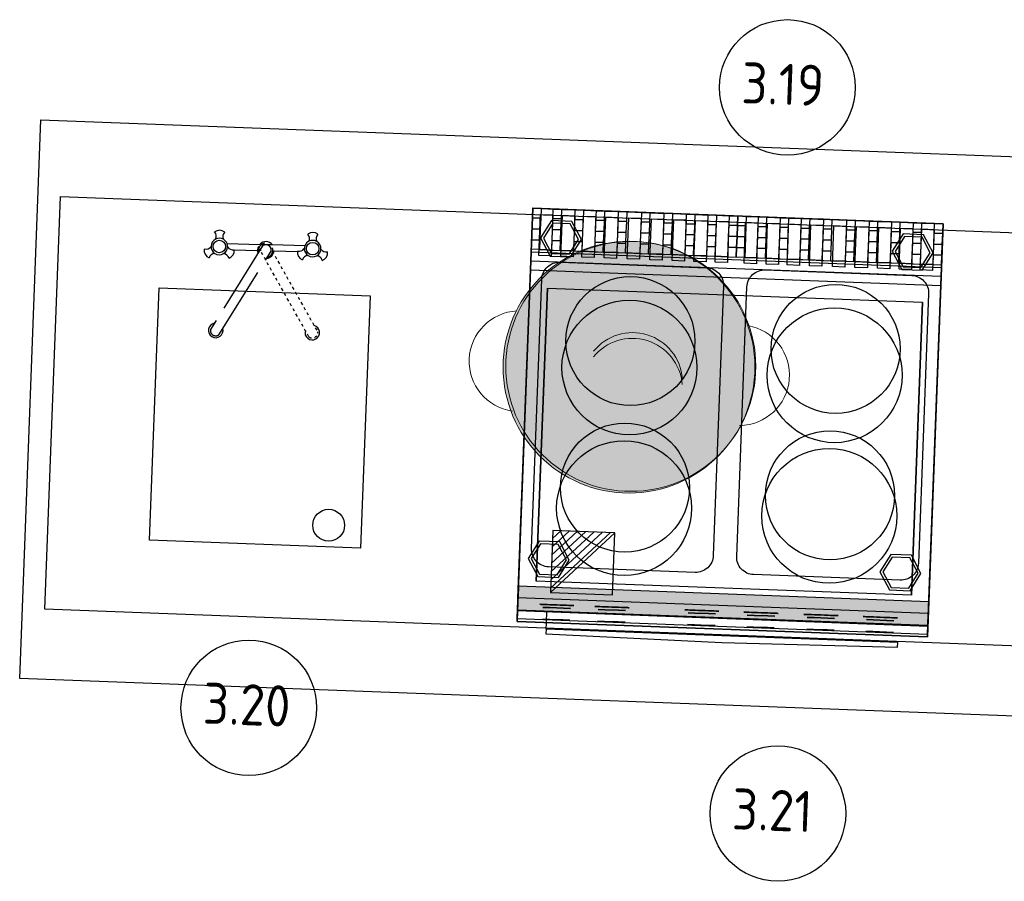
# Model space of a CAD drawing. Header units: millimetres. Extents: x 119024465 to 119292677, y 483022511 to 483148062.
# Tile 16 of 162: x 119096366 to 119098045, y 483028202 to 483029671. Entities that reach past the tile are written whole.
import ezdxf

# ---------------------------------------------------------------- set-up
doc = ezdxf.new("R2010")
doc.units = ezdxf.units.MM
doc.header["$LTSCALE"] = 100
for name, pattern in [('CONTINUA', [0]), ('PHANTOM', [2.5, 1.25, -0.25, 0.25, -0.25, 0.25, -0.25]), ('SMALLDASH', [0.1, 0.05, -0.05])]:
    doc.linetypes.add(name, pattern=pattern)
doc.layers.get('0').update_dxf_attribs({"linetype": 'CONTINUOUS'})
for name, color, linetype in [('200', 2, 'CONTINUOUS'), ('200-2D', 1, 'CONTINUOUS'), ('200-3D', 1, 'CONTINUOUS'), ('202', 2, 'PHANTOM'), ('204', 1, 'CONTINUOUS'), ('204 tekst fdstp', 255, 'CONTINUOUS'), ('204-2D', 7, 'CONTINUA'), ('450-2D', 6, 'CONTINUA'), ('GRI-3D', 7, 'CONTINUOUS'), ('INS-3D', 3, 'CONTINUOUS'), ('KEUKENLAYOUT', 3, 'CONTINUOUS'), ('NASC-3D', 4, 'CONTINUOUS')]:
    doc.layers.add(name, color=color, linetype=linetype)
doc.styles.add('BURO-012', font='iso.shx', dxfattribs={"height": 1.2})
doc.styles.get("Standard").update_dxf_attribs({"font": 'ISOCP.SHX'})

# ---------------------------------------------------------------- blocks, each defined once
blk = doc.blocks.new('*X203')
at = {"color": 0}
for p, q in [((286.774344, 2204.447934), (296.618251, 2214.291842)), ((286.774344, 2205.862148), (295.204037, 2214.291842)), ((286.774344, 2207.276361), (293.789824, 2214.291842)), ((286.774344, 2208.690575), (292.37561, 2214.291842)), ((286.774344, 2210.104788), (290.961397, 2214.291842)), ((286.774344, 2211.519002), (289.547183, 2214.291842)), ((286.774344, 2212.933216), (288.13297, 2214.291842))]:
    blk.add_line(p, q, dxfattribs=at)
blk = doc.blocks.new('FM')
at = {"layer": '450-2D'}
for p, q in [((10.606602, 0), (0, 0)), ((0, 0), (0, -10.606602)), ((0, -10.606602), (10.606602, 0)), ((10.606602, -10.606602), (10.606602, 0)), ((0, -10.606602), (10.606602, -10.606602))]:
    blk.add_line(p, q, dxfattribs=at)
blk.add_blockref('*X203', (-286.774344, -2214.291842), dxfattribs=at)
blk = doc.blocks.new('7IROE2')
at = {"layer": '200-2D'}
blk.add_lwpolyline([(0, -70), (70, -70), (70, 0), (0, 0)], close=True, dxfattribs=at)
at = {"layer": '200-3D'}
for p, q in [((0, -68.5, 85), (0, -7.5, 85)), ((70, -68.5, 85), (70, -7.5, 85))]:
    blk.add_line(p, q, dxfattribs=at)
at = {"layer": '200-3D', "extrusion": (1, 0, 0)}
blk.add_line((5, -70.57, 58.34), (5, -68.5, 58.34), dxfattribs=at)
at = {"layer": '200-3D', "extrusion": (1, 1.89767e-19, -7.24692e-18)}
blk.add_line((5, -71.65, 57.52), (5, -70.57, 58.34), dxfattribs=at)
at = {"layer": '200-3D'}
for points, elevation in [([(0, 0), (70, 0), (70, -64.5), (0, -64.5)], 15), ([(3.25, -1.97), (1.5, -5), (3.25, -8.03), (6.75, -8.03), (8.5, -5), (6.75, -1.97)], 3), ([(63.25, -1.97), (61.5, -5), (63.25, -8.03), (66.75, -8.03), (68.5, -5), (66.75, -1.97)], 3), ([(3.25, -56.67), (1.5, -59.7), (3.25, -62.73), (6.75, -62.73), (8.5, -59.7), (6.75, -56.67)], 3), ([(63.25, -56.67), (61.5, -59.7), (63.25, -62.73), (66.75, -62.73), (68.5, -59.7), (66.75, -56.67)], 3)]:
    blk.add_lwpolyline(points, close=True, dxfattribs=dict(at, elevation=elevation))
at = {"layer": '200-3D', "extrusion": (1, 0, 0), "elevation": 70}
blk.add_lwpolyline([(-7.5, 85), (-7.15, 85.15), (-7, 85.5), (-7, 87), (0, 87), (0, 81)], dxfattribs=at)
at = {"layer": '200-3D'}
for points in [[(3.5, -2.4), (2, -5), (3.5, -7.6), (6.5, -7.6), (8, -5), (6.5, -2.4)], [(63.5, -2.4), (62, -5), (63.5, -7.6), (66.5, -7.6), (68, -5), (66.5, -2.4)], [(3.5, -57.1), (2, -59.7), (3.5, -62.3), (6.5, -62.3), (8, -59.7), (6.5, -57.1)], [(63.5, -57.1), (62, -59.7), (63.5, -62.3), (66.5, -62.3), (68, -59.7), (66.5, -57.1)]]:
    blk.add_lwpolyline(points, close=True, dxfattribs=at)
at = {"layer": '200-3D', "extrusion": (1, 0, -1.83691e-16), "elevation": 0}
blk.add_lwpolyline([(-66.7, 78.03), (-66.7, 64.02), (-69.81, 64.02), (-70.52, 60.02), (-64.7, 60.02), (-64.7, 81.02), (-68.7, 81.02)], close=True, dxfattribs=at)
at = {"layer": '200-3D', "extrusion": (1, 0, -1.83691e-16)}
blk.add_lwpolyline([(-70.5, 81), (-70.5, 83), (-69.85, 84.4), (-68.5, 85)], dxfattribs=at)
at = {"layer": '200-3D'}
for points in [[(0, -68.5, 15), (0, -64.5, 15), (70, -68.5, 15), (70, -64.5, 15)], [(0, -68.5, 23), (0, -65.5, 23), (70, -68.5, 23), (70, -65.5, 23)]]:
    blk.add_solid(points, dxfattribs=at)
for points in [[(70, -7.5, 85), (0, -7.5, 85), (0, -10.5, 85), (70, -10.5, 85)], [(3, -13.5, 85), (67, -13.5, 85), (67, -63.5, 85), (3, -63.5, 85)], [(70, -66.5, 85), (0, -66.5, 85), (0, -68.5, 85), (70, -68.5, 85)], [(70, -68.7, 81.02), (0, -68.7, 81.02), (0, -70.5, 81), (70, -70.5, 81)]]:
    blk.add_3dface(points, dxfattribs=at)
for points, invisible_edges in [([(3, -13.5, 85), (0, -10.5, 85), (70, -10.5, 85), (67, -13.5, 85)], 13), ([(0, -66.5, 85), (0, -10.5, 85), (3, -13.5, 85), (3, -63.5, 85)], 10), ([(67, -63.5, 85), (67, -13.5, 85), (70, -10.5, 85), (70, -66.5, 85)], 10), ([(0, -66.5, 85), (3, -63.5, 85), (67, -63.5, 85), (70, -66.5, 85)], 7), ([(35, -72.76, 51.22), (35, -71.65, 57.52), (5, -71.65, 57.52), (5, -72.41, 53.19)], 1), ([(65, -72.41, 53.19), (65, -71.65, 57.52), (35, -71.65, 57.52), (35, -72.76, 51.22)], 4)]:
    blk.add_3dface(points, dxfattribs=dict(at, invisible_edges=invisible_edges))
at = {"layer": '204-2D'}
for p, q in [((35, -9), (0, -9)), ((70, -9), (35, -9))]:
    blk.add_line(p, q, dxfattribs=at)
for points in [[(1.36, -1), (3.46, -1), (3.46, -8), (1.36, -8), (1.36, -1)], [(5.11, -1), (7.21, -1), (7.21, -8), (5.11, -8), (5.11, -1)], [(8.69, -1), (10.8, -1), (10.8, -8), (8.69, -8), (8.69, -1)], [(12.49, -1), (14.6, -1), (14.6, -8), (12.49, -8), (12.49, -1)], [(16.43, -1), (18.54, -1), (18.54, -8), (16.43, -8), (16.43, -1)], [(20.28, -1), (22.39, -1), (22.39, -8), (20.28, -8), (20.28, -1)], [(24.1, -1), (26.21, -1), (26.21, -8), (24.1, -8), (24.1, -1)], [(27.79, -1), (29.9, -1), (29.9, -8), (27.79, -8), (27.79, -1)], [(31.4, -1), (33.5, -1), (33.5, -8), (31.4, -8), (31.4, -1)], [(36.36, -1), (38.46, -1), (38.46, -8), (36.36, -8), (36.36, -1)], [(40.11, -1), (42.21, -1), (42.21, -8), (40.11, -8), (40.11, -1)], [(43.69, -1), (45.8, -1), (45.8, -8), (43.69, -8), (43.69, -1)], [(47.49, -1), (49.6, -1), (49.6, -8), (47.49, -8), (47.49, -1)], [(51.43, -1), (53.54, -1), (53.54, -8), (51.43, -8), (51.43, -1)], [(55.28, -1), (57.39, -1), (57.39, -8), (55.28, -8), (55.28, -1)], [(59.1, -1), (61.21, -1), (61.21, -8), (59.1, -8), (59.1, -1)], [(62.79, -1), (64.9, -1), (64.9, -8), (62.79, -8), (62.79, -1)], [(66.4, -1), (68.5, -1), (68.5, -8), (66.4, -8), (66.4, -1)]]:
    blk.add_lwpolyline(points, dxfattribs=at)
for points in [[(30, -61), (5, -61, -0.414214), (2, -58), (2, -12, -0.414214), (5, -9), (30, -9, -0.414214), (33, -12), (33, -58, -0.414214)], [(65, -61), (40, -61, -0.414214), (37, -58), (37, -12, -0.414214), (40, -9), (65, -9, -0.414214), (68, -12), (68, -58, -0.414214)]]:
    blk.add_lwpolyline(points, format="xyb", close=True, dxfattribs=at)
for centre in [(17.5, -22), (52.5, -22), (17.5, -47), (52.5, -47)]:
    blk.add_circle(centre, 11, dxfattribs=at)
at = {"layer": 'GRI-3D', "extrusion": (0, -1, 0), "elevation": 67.94}
for points in [[(5.49, 73.05), (4.31, 71.02), (5.49, 68.99), (7.83, 68.99), (9, 71.02), (7.83, 73.05)], [(14.89, 73.05), (13.72, 71.02), (14.89, 68.99), (17.23, 68.99), (18.4, 71.02), (17.23, 73.05)], [(30.24, 73.19), (29.07, 71.16), (30.24, 69.13), (32.58, 69.13), (33.75, 71.16), (32.58, 73.19)], [(40.34, 73.19), (39.16, 71.16), (40.34, 69.13), (42.68, 69.13), (43.85, 71.16), (42.68, 73.19)], [(50.57, 73.19), (49.4, 71.16), (50.57, 69.13), (52.91, 69.13), (54.08, 71.16), (52.91, 73.19)], [(60.67, 73.19), (59.49, 71.16), (60.67, 69.13), (63.01, 69.13), (64.18, 71.16), (63.01, 73.19)]]:
    blk.add_lwpolyline(points, close=True, dxfattribs=at)
at = {"layer": 'GRI-3D'}
for centre in [(17.5, -26.5, 85.15), (52.5, -26.5, 85.15), (17.5, -50.5, 85.15), (52.5, -50.5, 85.15)]:
    blk.add_circle(centre, 11.5, dxfattribs=at)
at = {"layer": 'GRI-3D', "extrusion": (0, -1, 0)}
for centre in [(6.66, 71.02, 67.44), (16.06, 71.02, 67.44), (31.41, 71.16, 67.44), (41.51, 71.16, 67.44), (51.74, 71.16, 67.44), (61.84, 71.16, 67.44)]:
    blk.add_circle(centre, 2.92, dxfattribs=at)
at = {"layer": 'GRI-3D'}
for points, invisible_edges in [([(1.48, 0, 88), (-0.02, 0, 88), (-0.02, -1.63, 89.18), (1.48, -1.63, 89.18)], 1), ([(-0.02, 0, 87), (-0.02, 0, 88), (1.48, 0, 88), (1.48, 0, 87)], 6), ([(3.79, 0, 87), (3.45, 0, 88), (1.48, 0, 88), (1.48, 0, 87)], 5), ([(4.95, 0, 88), (3.45, 0, 88), (3.45, -1.63, 89.18), (4.95, -1.63, 89.18)], 1), ([(4.95, 0, 87), (4.95, 0, 88), (3.45, 0, 88), (3.45, 0, 87)], 7), ([(7.54, 0, 87), (7.2, 0, 88), (4.95, 0, 88), (4.95, 0, 87)], 5), ([(8.7, 0, 88), (7.2, 0, 88), (7.2, -1.63, 89.18), (8.7, -1.63, 89.18)], 1), ([(8.7, 0, 87), (8.7, 0, 88), (7.2, 0, 88), (7.2, 0, 87)], 7), ([(11.12, 0, 87), (10.79, 0, 88), (8.7, 0, 88), (8.7, 0, 87)], 5), ([(12.29, 0, 88), (10.79, 0, 88), (10.79, -1.63, 89.18), (12.29, -1.63, 89.18)], 1), ([(12.29, 0, 87), (12.29, 0, 88), (10.79, 0, 88), (10.79, 0, 87)], 7), ([(14.93, 0, 87), (14.59, 0, 88), (12.29, 0, 88), (12.29, 0, 87)], 5), ([(16.09, 0, 88), (14.59, 0, 88), (14.59, -1.63, 89.18), (16.09, -1.63, 89.18)], 1), ([(16.09, 0, 87), (16.09, 0, 88), (14.59, 0, 88), (14.59, 0, 87)], 7), ([(18.86, 0, 87), (18.53, 0, 88), (16.09, 0, 88), (16.09, 0, 87)], 5), ([(20.03, 0, 88), (18.53, 0, 88), (18.53, -1.63, 89.18), (20.03, -1.63, 89.18)], 1), ([(20.03, 0, 87), (20.03, 0, 88), (18.53, 0, 88), (18.53, 0, 87)], 7), ([(22.72, 0, 87), (22.38, 0, 88), (20.03, 0, 88), (20.03, 0, 87)], 5), ([(23.88, 0, 88), (22.38, 0, 88), (22.38, -1.63, 89.18), (23.88, -1.63, 89.18)], 1), ([(23.88, 0, 87), (23.88, 0, 88), (22.38, 0, 88), (22.38, 0, 87)], 7), ([(26.54, 0, 87), (26.2, 0, 88), (23.88, 0, 88), (23.88, 0, 87)], 5), ([(27.7, 0, 88), (26.2, 0, 88), (26.2, -1.63, 89.18), (27.7, -1.63, 89.18)], 1), ([(27.7, 0, 87), (27.7, 0, 88), (26.2, 0, 88), (26.2, 0, 87)], 7), ([(30.22, 0, 87), (29.89, 0, 88), (27.7, 0, 88), (27.7, 0, 87)], 5), ([(31.39, 0, 88), (29.89, 0, 88), (29.89, -1.63, 89.18), (31.39, -1.63, 89.18)], 1), ([(31.39, 0, 87), (31.39, 0, 88), (29.89, 0, 88), (29.89, 0, 87)], 7), ([(33.49, 0, 87), (33.49, 0, 88), (31.39, 0, 88), (31.19, 0, 87)], 5), ([(34.99, 0, 87), (34.99, 0, 88), (33.49, 0, 88), (33.49, 0, 87)], 6), ([(34.99, 0, 88), (33.49, 0, 88), (33.49, -1.63, 89.18), (34.99, -1.63, 89.18)], 1), ([(36.49, 0, 88), (34.99, 0, 88), (34.99, -1.63, 89.18), (36.49, -1.63, 89.18)], 1), ([(34.99, 0, 87), (34.99, 0, 88), (36.49, 0, 88), (36.49, 0, 87)], 6), ([(38.8, 0, 87), (38.46, 0, 88), (36.49, 0, 88), (36.49, 0, 87)], 5), ([(39.96, 0, 88), (38.46, 0, 88), (38.46, -1.63, 89.18), (39.96, -1.63, 89.18)], 1), ([(39.96, 0, 87), (39.96, 0, 88), (38.46, 0, 88), (38.46, 0, 87)], 7), ([(42.55, 0, 87), (42.21, 0, 88), (39.96, 0, 88), (39.96, 0, 87)], 5), ([(43.71, 0, 88), (42.21, 0, 88), (42.21, -1.63, 89.18), (43.71, -1.63, 89.18)], 1), ([(43.71, 0, 87), (43.71, 0, 88), (42.21, 0, 88), (42.21, 0, 87)], 7), ([(46.13, 0, 87), (45.8, 0, 88), (43.71, 0, 88), (43.71, 0, 87)], 5), ([(47.3, 0, 88), (45.8, 0, 88), (45.8, -1.63, 89.18), (47.3, -1.63, 89.18)], 1), ([(47.3, 0, 87), (47.3, 0, 88), (45.8, 0, 88), (45.8, 0, 87)], 7), ([(49.93, 0, 87), (49.6, 0, 88), (47.3, 0, 88), (47.3, 0, 87)], 5), ([(51.1, 0, 88), (49.6, 0, 88), (49.6, -1.63, 89.18), (51.1, -1.63, 89.18)], 1), ([(51.1, 0, 87), (51.1, 0, 88), (49.6, 0, 88), (49.6, 0, 87)], 7), ([(53.87, 0, 87), (53.54, 0, 88), (51.1, 0, 88), (51.1, 0, 87)], 5), ([(55.04, 0, 88), (53.54, 0, 88), (53.54, -1.63, 89.18), (55.04, -1.63, 89.18)], 1), ([(55.04, 0, 87), (55.04, 0, 88), (53.54, 0, 88), (53.54, 0, 87)], 7), ([(57.72, 0, 87), (57.39, 0, 88), (55.04, 0, 88), (55.04, 0, 87)], 5), ([(58.89, 0, 88), (57.39, 0, 88), (57.39, -1.63, 89.18), (58.89, -1.63, 89.18)], 1), ([(58.89, 0, 87), (58.89, 0, 88), (57.39, 0, 88), (57.39, 0, 87)], 7), ([(61.54, 0, 87), (61.21, 0, 88), (58.89, 0, 88), (58.89, 0, 87)], 5), ([(62.71, 0, 88), (61.21, 0, 88), (61.21, -1.63, 89.18), (62.71, -1.63, 89.18)], 1), ([(62.71, 0, 87), (62.71, 0, 88), (61.21, 0, 88), (61.21, 0, 87)], 7), ([(65.23, 0, 87), (64.9, 0, 88), (62.71, 0, 88), (62.71, 0, 87)], 5), ([(66.4, 0, 88), (64.9, 0, 88), (64.9, -1.63, 89.18), (66.4, -1.63, 89.18)], 1), ([(66.4, 0, 87), (66.4, 0, 88), (64.9, 0, 88), (64.9, 0, 87)], 7), ([(68.5, 0, 87), (68.5, 0, 88), (66.4, 0, 88), (66.2, 0, 87)], 5), ([(70, 0, 87), (70, 0, 88), (68.5, 0, 88), (68.5, 0, 87)], 6), ([(70, 0, 88), (68.5, 0, 88), (68.5, -1.63, 89.18), (70, -1.63, 89.18)], 1), ([(-0.02, -7, 88), (1.48, -7, 88), (1.48, -5.37, 89.18), (-0.02, -5.37, 89.18)], 1), ([(3.45, -7, 88), (4.95, -7, 88), (4.95, -5.37, 89.18), (3.45, -5.37, 89.18)], 1), ([(7.2, -7, 88), (8.7, -7, 88), (8.7, -5.37, 89.18), (7.2, -5.37, 89.18)], 1), ([(10.79, -7, 88), (12.29, -7, 88), (12.29, -5.37, 89.18), (10.79, -5.37, 89.18)], 1), ([(14.59, -7, 88), (16.09, -7, 88), (16.09, -5.37, 89.18), (14.59, -5.37, 89.18)], 1), ([(18.53, -7, 88), (20.03, -7, 88), (20.03, -5.37, 89.18), (18.53, -5.37, 89.18)], 1), ([(22.38, -7, 88), (23.88, -7, 88), (23.88, -5.37, 89.18), (22.38, -5.37, 89.18)], 1), ([(26.2, -7, 88), (27.7, -7, 88), (27.7, -5.37, 89.18), (26.2, -5.37, 89.18)], 1), ([(29.89, -7, 88), (31.39, -7, 88), (31.39, -5.37, 89.18), (29.89, -5.37, 89.18)], 1), ([(33.49, -7, 88), (34.99, -7, 88), (34.99, -5.37, 89.18), (33.49, -5.37, 89.18)], 1), ([(34.99, -7, 88), (36.49, -7, 88), (36.49, -5.37, 89.18), (34.99, -5.37, 89.18)], 1), ([(38.46, -7, 88), (39.96, -7, 88), (39.96, -5.37, 89.18), (38.46, -5.37, 89.18)], 1), ([(42.21, -7, 88), (43.71, -7, 88), (43.71, -5.37, 89.18), (42.21, -5.37, 89.18)], 1), ([(45.8, -7, 88), (47.3, -7, 88), (47.3, -5.37, 89.18), (45.8, -5.37, 89.18)], 1), ([(49.6, -7, 88), (51.1, -7, 88), (51.1, -5.37, 89.18), (49.6, -5.37, 89.18)], 1), ([(53.54, -7, 88), (55.04, -7, 88), (55.04, -5.37, 89.18), (53.54, -5.37, 89.18)], 1), ([(57.39, -7, 88), (58.89, -7, 88), (58.89, -5.37, 89.18), (57.39, -5.37, 89.18)], 1), ([(61.21, -7, 88), (62.71, -7, 88), (62.71, -5.37, 89.18), (61.21, -5.37, 89.18)], 1), ([(64.9, -7, 88), (66.4, -7, 88), (66.4, -5.37, 89.18), (64.9, -5.37, 89.18)], 1), ([(68.5, -7, 88), (70, -7, 88), (70, -5.37, 89.18), (68.5, -5.37, 89.18)], 1), ([(-0.02, -7, 87), (-0.02, -7, 88), (1.48, -7, 88), (1.48, -7, 87)], 6), ([(3.79, -7, 87), (3.45, -7, 88), (1.48, -7, 88), (1.48, -7, 87)], 5), ([(4.95, -7, 87), (4.95, -7, 88), (3.45, -7, 88), (3.45, -7, 87)], 7), ([(7.54, -7, 87), (7.2, -7, 88), (4.95, -7, 88), (4.95, -7, 87)], 5), ([(8.7, -7, 87), (8.7, -7, 88), (7.2, -7, 88), (7.2, -7, 87)], 7), ([(11.34, -7, 87), (10.79, -7, 88), (8.7, -7, 88), (8.7, -7, 87)], 5), ([(11.12, -7, 87), (10.79, -7, 88), (8.7, -7, 88), (8.7, -7, 87)], 5), ([(12.29, -7, 87), (12.29, -7, 88), (10.79, -7, 88), (10.79, -7, 87)], 7), ([(14.93, -7, 87), (14.59, -7, 88), (12.29, -7, 88), (12.29, -7, 87)], 5), ([(16.09, -7, 87), (16.09, -7, 88), (14.59, -7, 88), (14.59, -7, 87)], 7), ([(18.86, -7, 87), (18.53, -7, 88), (16.09, -7, 88), (16.09, -7, 87)], 5), ([(20.03, -7, 87), (20.03, -7, 88), (18.53, -7, 88), (18.53, -7, 87)], 7), ([(22.72, -7, 87), (22.38, -7, 88), (20.03, -7, 88), (20.03, -7, 87)], 5), ([(23.88, -7, 87), (23.88, -7, 88), (22.38, -7, 88), (22.38, -7, 87)], 7), ([(26.54, -7, 87), (26.2, -7, 88), (23.88, -7, 88), (23.88, -7, 87)], 5), ([(27.7, -7, 87), (27.7, -7, 88), (26.2, -7, 88), (26.2, -7, 87)], 7), ([(30.22, -7, 87), (29.89, -7, 88), (27.7, -7, 88), (27.7, -7, 87)], 5), ([(31.39, -7, 87), (31.39, -7, 88), (29.89, -7, 88), (29.89, -7, 87)], 7), ([(33.49, -7, 87), (33.49, -7, 88), (31.39, -7, 88), (31.19, -7, 87)], 5), ([(34.99, -7, 87), (34.99, -7, 88), (33.49, -7, 88), (33.49, -7, 87)], 6), ([(34.99, -7, 87), (34.99, -7, 88), (36.49, -7, 88), (36.49, -7, 87)], 6), ([(38.8, -7, 87), (38.46, -7, 88), (36.49, -7, 88), (36.49, -7, 87)], 5), ([(39.96, -7, 87), (39.96, -7, 88), (38.46, -7, 88), (38.46, -7, 87)], 7), ([(42.55, -7, 87), (42.21, -7, 88), (39.96, -7, 88), (39.96, -7, 87)], 5), ([(43.71, -7, 87), (43.71, -7, 88), (42.21, -7, 88), (42.21, -7, 87)], 7), ([(46.35, -7, 87), (45.8, -7, 88), (43.71, -7, 88), (43.71, -7, 87)], 5), ([(46.13, -7, 87), (45.8, -7, 88), (43.71, -7, 88), (43.71, -7, 87)], 5), ([(47.3, -7, 87), (47.3, -7, 88), (45.8, -7, 88), (45.8, -7, 87)], 7), ([(49.93, -7, 87), (49.6, -7, 88), (47.3, -7, 88), (47.3, -7, 87)], 5), ([(51.1, -7, 87), (51.1, -7, 88), (49.6, -7, 88), (49.6, -7, 87)], 7), ([(53.87, -7, 87), (53.54, -7, 88), (51.1, -7, 88), (51.1, -7, 87)], 5), ([(55.04, -7, 87), (55.04, -7, 88), (53.54, -7, 88), (53.54, -7, 87)], 7), ([(57.72, -7, 87), (57.39, -7, 88), (55.04, -7, 88), (55.04, -7, 87)], 5), ([(58.89, -7, 87), (58.89, -7, 88), (57.39, -7, 88), (57.39, -7, 87)], 7), ([(61.54, -7, 87), (61.21, -7, 88), (58.89, -7, 88), (58.89, -7, 87)], 5), ([(62.71, -7, 87), (62.71, -7, 88), (61.21, -7, 88), (61.21, -7, 87)], 7), ([(65.23, -7, 87), (64.9, -7, 88), (62.71, -7, 88), (62.71, -7, 87)], 5), ([(66.4, -7, 87), (66.4, -7, 88), (64.9, -7, 88), (64.9, -7, 87)], 7), ([(68.5, -7, 87), (68.5, -7, 88), (66.4, -7, 88), (66.2, -7, 87)], 5), ([(70, -7, 87), (70, -7, 88), (68.5, -7, 88), (68.5, -7, 87)], 6), ([(4.31, -69.94, 71.02), (9, -69.94, 71.02), (7.83, -69.94, 73.05), (5.49, -69.94, 73.05)], 1), ([(4.31, -69.94, 71.02), (5.49, -69.94, 68.99), (7.83, -69.94, 68.99), (9, -69.94, 71.02)], 8), ([(13.72, -69.94, 71.02), (18.4, -69.94, 71.02), (17.23, -69.94, 73.05), (14.89, -69.94, 73.05)], 1), ([(13.72, -69.94, 71.02), (14.89, -69.94, 68.99), (17.23, -69.94, 68.99), (18.4, -69.94, 71.02)], 8), ([(29.07, -69.94, 71.16), (33.75, -69.94, 71.16), (32.58, -69.94, 73.19), (30.24, -69.94, 73.19)], 1), ([(29.07, -69.94, 71.16), (30.24, -69.94, 69.13), (32.58, -69.94, 69.13), (33.75, -69.94, 71.16)], 8), ([(39.16, -69.94, 71.16), (43.85, -69.94, 71.16), (42.68, -69.94, 73.19), (40.34, -69.94, 73.19)], 1), ([(39.16, -69.94, 71.16), (40.34, -69.94, 69.13), (42.68, -69.94, 69.13), (43.85, -69.94, 71.16)], 8), ([(49.4, -69.94, 71.16), (54.08, -69.94, 71.16), (52.91, -69.94, 73.19), (50.57, -69.94, 73.19)], 1), ([(49.4, -69.94, 71.16), (50.57, -69.94, 69.13), (52.91, -69.94, 69.13), (54.08, -69.94, 71.16)], 8), ([(59.49, -69.94, 71.16), (64.18, -69.94, 71.16), (63.01, -69.94, 73.19), (60.67, -69.94, 73.19)], 1), ([(59.49, -69.94, 71.16), (60.67, -69.94, 69.13), (63.01, -69.94, 69.13), (64.18, -69.94, 71.16)], 8)]:
    blk.add_3dface(points, dxfattribs=dict(at, invisible_edges=invisible_edges))
for points in [[(1.48, -1.63, 89.18), (-0.02, -1.63, 89.18), (-0.02, -3.5, 89.57), (1.48, -3.5, 89.57)], [(4.95, -1.63, 89.18), (3.45, -1.63, 89.18), (3.45, -3.5, 89.57), (4.95, -3.5, 89.57)], [(8.7, -1.63, 89.18), (7.2, -1.63, 89.18), (7.2, -3.5, 89.57), (8.7, -3.5, 89.57)], [(12.29, -1.63, 89.18), (10.79, -1.63, 89.18), (10.79, -3.5, 89.57), (12.29, -3.5, 89.57)], [(16.09, -1.63, 89.18), (14.59, -1.63, 89.18), (14.59, -3.5, 89.57), (16.09, -3.5, 89.57)], [(20.03, -1.63, 89.18), (18.53, -1.63, 89.18), (18.53, -3.5, 89.57), (20.03, -3.5, 89.57)], [(23.88, -1.63, 89.18), (22.38, -1.63, 89.18), (22.38, -3.5, 89.57), (23.88, -3.5, 89.57)], [(27.7, -1.63, 89.18), (26.2, -1.63, 89.18), (26.2, -3.5, 89.57), (27.7, -3.5, 89.57)], [(31.39, -1.63, 89.18), (29.89, -1.63, 89.18), (29.89, -3.5, 89.57), (31.39, -3.5, 89.57)], [(34.99, -1.63, 89.18), (33.49, -1.63, 89.18), (33.49, -3.5, 89.57), (34.99, -3.5, 89.57)], [(36.49, -1.63, 89.18), (34.99, -1.63, 89.18), (34.99, -3.5, 89.57), (36.49, -3.5, 89.57)], [(39.96, -1.63, 89.18), (38.46, -1.63, 89.18), (38.46, -3.5, 89.57), (39.96, -3.5, 89.57)], [(43.71, -1.63, 89.18), (42.21, -1.63, 89.18), (42.21, -3.5, 89.57), (43.71, -3.5, 89.57)], [(47.3, -1.63, 89.18), (45.8, -1.63, 89.18), (45.8, -3.5, 89.57), (47.3, -3.5, 89.57)], [(51.1, -1.63, 89.18), (49.6, -1.63, 89.18), (49.6, -3.5, 89.57), (51.1, -3.5, 89.57)], [(55.04, -1.63, 89.18), (53.54, -1.63, 89.18), (53.54, -3.5, 89.57), (55.04, -3.5, 89.57)], [(58.89, -1.63, 89.18), (57.39, -1.63, 89.18), (57.39, -3.5, 89.57), (58.89, -3.5, 89.57)], [(62.71, -1.63, 89.18), (61.21, -1.63, 89.18), (61.21, -3.5, 89.57), (62.71, -3.5, 89.57)], [(66.4, -1.63, 89.18), (64.9, -1.63, 89.18), (64.9, -3.5, 89.57), (66.4, -3.5, 89.57)], [(70, -1.63, 89.18), (68.5, -1.63, 89.18), (68.5, -3.5, 89.57), (70, -3.5, 89.57)], [(-0.02, -5.37, 89.18), (1.48, -5.37, 89.18), (1.48, -3.5, 89.57), (-0.02, -3.5, 89.57)], [(3.45, -5.37, 89.18), (4.95, -5.37, 89.18), (4.95, -3.5, 89.57), (3.45, -3.5, 89.57)], [(7.2, -5.37, 89.18), (8.7, -5.37, 89.18), (8.7, -3.5, 89.57), (7.2, -3.5, 89.57)], [(10.79, -5.37, 89.18), (12.29, -5.37, 89.18), (12.29, -3.5, 89.57), (10.79, -3.5, 89.57)], [(14.59, -5.37, 89.18), (16.09, -5.37, 89.18), (16.09, -3.5, 89.57), (14.59, -3.5, 89.57)], [(18.53, -5.37, 89.18), (20.03, -5.37, 89.18), (20.03, -3.5, 89.57), (18.53, -3.5, 89.57)], [(22.38, -5.37, 89.18), (23.88, -5.37, 89.18), (23.88, -3.5, 89.57), (22.38, -3.5, 89.57)], [(26.2, -5.37, 89.18), (27.7, -5.37, 89.18), (27.7, -3.5, 89.57), (26.2, -3.5, 89.57)], [(29.89, -5.37, 89.18), (31.39, -5.37, 89.18), (31.39, -3.5, 89.57), (29.89, -3.5, 89.57)], [(33.49, -5.37, 89.18), (34.99, -5.37, 89.18), (34.99, -3.5, 89.57), (33.49, -3.5, 89.57)], [(34.99, -5.37, 89.18), (36.49, -5.37, 89.18), (36.49, -3.5, 89.57), (34.99, -3.5, 89.57)], [(38.46, -5.37, 89.18), (39.96, -5.37, 89.18), (39.96, -3.5, 89.57), (38.46, -3.5, 89.57)], [(42.21, -5.37, 89.18), (43.71, -5.37, 89.18), (43.71, -3.5, 89.57), (42.21, -3.5, 89.57)], [(45.8, -5.37, 89.18), (47.3, -5.37, 89.18), (47.3, -3.5, 89.57), (45.8, -3.5, 89.57)], [(49.6, -5.37, 89.18), (51.1, -5.37, 89.18), (51.1, -3.5, 89.57), (49.6, -3.5, 89.57)], [(53.54, -5.37, 89.18), (55.04, -5.37, 89.18), (55.04, -3.5, 89.57), (53.54, -3.5, 89.57)], [(57.39, -5.37, 89.18), (58.89, -5.37, 89.18), (58.89, -3.5, 89.57), (57.39, -3.5, 89.57)], [(61.21, -5.37, 89.18), (62.71, -5.37, 89.18), (62.71, -3.5, 89.57), (61.21, -3.5, 89.57)], [(64.9, -5.37, 89.18), (66.4, -5.37, 89.18), (66.4, -3.5, 89.57), (64.9, -3.5, 89.57)], [(68.5, -5.37, 89.18), (70, -5.37, 89.18), (70, -3.5, 89.57), (68.5, -3.5, 89.57)]]:
    blk.add_3dface(points, dxfattribs=at)
at = {"layer": 'INS-3D'}
blk.add_lwpolyline([(0, 0), (70, 0), (70, -70.5), (0, -70.5)], close=True, dxfattribs=at)
at = {"layer": 'NASC-3D', "invisible_edges": 15}
blk.add_3dface([(0, -10.5, 85), (0, -7, 85), (70, -7, 85), (70, -10.5, 85)], dxfattribs=at)
at = {"layer": '450-2D'}
blk.add_blockref('FM', (5.49, -54.77), dxfattribs=at)
at = {"layer": 'INS-3D', "flags": 9}
for tag, p in [('DIST', (0, 0)), ('ANGOLO', (0, -1.5))]:
    blk.add_attdef(tag, p, '', height=1, dxfattribs=at)
blk = doc.blocks.new('FF00041F')
at = {"layer": '200'}
for p, q in [((-65.7, 8), (-9.9, 8)), ((11.4, 8), (67.2, 8)), ((-53.2, -2.4), (-13.3, -2.4)), ((14.7, -2.4), (54.7, -2.4))]:
    blk.add_line(p, q, dxfattribs=at)
for centre, radius, start, end in [((-78.8, 16.3), 14.1, 52.5005, 127.4995), ((-95.5, 19.9), 11.1, 335.0562, 42.4383), ((-62, 19.9), 11.1, 137.5617, 204.9438), ((80.3, 16.3), 14.1, 52.5005, 127.4995), ((63.5, 19.9), 11.1, 335.0562, 42.4383), ((97.1, 19.9), 11.1, 137.5617, 204.9438), ((-102, 8.8), 11.1, 257.5617, 324.9438), ((-78.8, 2.8), 14.1, 118.3648, 181.6352), ((-78.8, 2.8), 14.1, 21.6577, 61.6352), ((0.6, -1.6), 14.1, 154.2825, 201.9105), ((0.8, -1.2), 14.1, 40.8086, 139.1914), ((80.3, 2.8), 14.1, 118.3648, 158.3423), ((80.3, 2.8), 14.1, 358.3648, 61.6352), ((103.5, 8.8), 11.1, 215.0562, 282.4383), ((-90.4, -3.9), 14.1, 172.5005, 247.4995), ((-85.2, -20.2), 11.1, 95.0562, 162.4383), ((-78.8, 2.8), 14.1, 238.3648, 301.6352), ((-72.4, -20.2), 11.1, 17.5617, 84.9438), ((-67.2, -3.9), 14.1, 292.5005, 6.1278), ((0.6, -1.6), 14.1, 276.837, 356.7575), ((68.7, -3.9), 14.1, 172.5005, 247.4995), ((73.9, -20.2), 11.1, 95.0562, 162.4383), ((80.3, 2.8), 14.1, 238.3648, 301.6352), ((86.7, -20.2), 11.1, 17.5617, 84.9438), ((91.9, -3.9), 14.1, 292.5005, 7.4995), ((-81.6, -140.4), 12.4, 102.9138, 15.8338), ((83, -140.4), 12.4, 164.1662, 77.0862)]:
    blk.add_arc(centre, radius, start, end, dxfattribs=at)
at = {"layer": '202'}
blk.add_lwpolyline([(-5.1, 5.7), (-90.7, -139, 0.681466), (-76, -147.7), (9.7, -3, 0.681466)], format="xyb", close=True, dxfattribs=at)
at = {"layer": '202', "linetype": 'SMALLDASH'}
blk.add_lwpolyline([(6.4, 5.7), (92.1, -139, -0.681466), (77.3, -147.7), (-8.3, -3, -0.681466)], format="xyb", close=True, dxfattribs=at)
at = {"layer": '204'}
for p, q in [((-9.9, 8), (11.4, 8)), ((-13.3, -2.4), (-11.3, -2.4)), ((12.8, -2.4), (14.8, -2.4))]:
    blk.add_line(p, q, dxfattribs=at)
for centre in [(-78.8, 2.8), (80.3, 2.8)]:
    blk.add_circle(centre, 10.6, dxfattribs=at)
for centre, radius, start, end in [((-78.8, 2.8), 14.1, 61.6352, 118.3648), ((80.3, 2.8), 14.1, 61.6352, 118.3648), ((-78.8, 2.8), 14.1, 181.6352, 238.3648), ((-78.8, 2.8), 14.1, 301.6352, 358.3648), ((-78.8, 2.8), 14.1, 358.3648, 21.6577), ((-55.6, 8.8), 11.1, 215.0562, 282.4383), ((0.6, -1.6), 12.1, 99.7537, 194.2214), ((0.6, -1.6), 12.1, 284.5262, 18.9939), ((57.1, 8.8), 11.1, 257.5617, 324.9438), ((80.3, 2.8), 14.1, 158.3423, 181.6352), ((80.3, 2.8), 14.1, 181.6352, 238.3648), ((80.3, 2.8), 14.1, 301.6352, 358.3648), ((-67.2, -3.9), 14.1, 6.1278, 7.4995), ((68.7, -3.9), 14.1, 172.5005, 173.8722)]:
    blk.add_arc(centre, radius, start, end, dxfattribs=at)
blk = doc.blocks.new('krzwenk')
at = {"layer": 'KEUKENLAYOUT', "rotation": 180}
blk.add_blockref('FF00041F', (-120.6, 31.5), dxfattribs=at)
blk = doc.blocks.new('pan')
at = {"layer": '200-2D', "linetype": 'Continuous', "lineweight": 0}
h = blk.add_hatch(color=256, dxfattribs=at)
h.set_gradient(color1=(240, 234, 173), color2=(219, 205, 57), one_color=1, tint=0.54, name='CYLINDER')
edge = h.paths.add_edge_path()
edge.add_arc((-44.7, 172.9), 214.7, 0, 360)
for centre, radius in [((-44.7, 172.9), 214.7), ((-41.7, 174.3), 213.1)]:
    blk.add_circle(centre, radius, dxfattribs=at)
for centre, radius, start, end in [((-231.7, 175.9), 85.8, 95.029, 264.3716), ((143.5, 166.3), 85.8, 272.7089, 82.0514), ((-37.7, 146.6), 85.4, 6.8263, 143.2393), ((-37.7, 136.8), 85.4, 6.8263, 143.2393)]:
    blk.add_arc(centre, radius, start, end, dxfattribs=at)

msp = doc.modelspace()

# ---------------------------------------------------------------- linework, layer by layer
at = {"layer": '200-2D'}
for points in [[(119096409.1, 483028665.7), (119096435.8, 483029369.5), (119102514.4, 483029138.9), (119102487.7, 483028435.1)], [(119096587.6, 483028783.4), (119096603.9, 483029213.7), (119096963.9, 483029200.1), (119096947.6, 483028769.8)]]:
    msp.add_lwpolyline(points, close=True, dxfattribs=at)
msp.add_circle((119096893.1, 483028808.9), 27.2, dxfattribs=at)
at = {"layer": '204 tekst fdstp'}
for centre in [(119097675.1, 483029555.5), (119096756.9, 483028497.6), (119097658.9, 483028317.3)]:
    msp.add_circle(centre, 115.6, dxfattribs=at)
at = {"layer": '450-2D'}
msp.add_lwpolyline([(119096402.4, 483029500.4), (119098444.7, 483029423), (119098408.5, 483028470.3), (119096366.3, 483028547.8)], close=True, dxfattribs=at)

# ---------------------------------------------------------------- block references
at = {"rotation": 178.6946480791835}
msp.add_blockref('krzwenk', (119096665.5, 483029313.9), dxfattribs=at)
at = {"layer": '200-3D', "xscale": 10, "yscale": 10, "zscale": 10, "rotation": 357.8279000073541}
msp.add_blockref('7IROE2', (119097241, 483029349.4), dxfattribs=at)
at = {"layer": '204 tekst fdstp', "rotation": 357.8278999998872}
msp.add_blockref('pan', (119097443.2, 483028904.1), dxfattribs=at)

# ---------------------------------------------------------------- texts
at = {"layer": '204 tekst fdstp', "char_height": 70, "attachment_point": 1, "rotation": 357.8279, "style": 'BURO-012'}
for s, insert in [('3.19', (119097598.7, 483029598.7)), ('3.20', (119096680.5, 483028540.8)), ('3.21', (119097582.4, 483028360.5))]:
    msp.add_mtext_dynamic_manual_height_columns(s, width=500.617, gutter_width=6, heights=[0], dxfattribs=dict(at, insert=insert))

doc.saveas('drawing.dxf')
